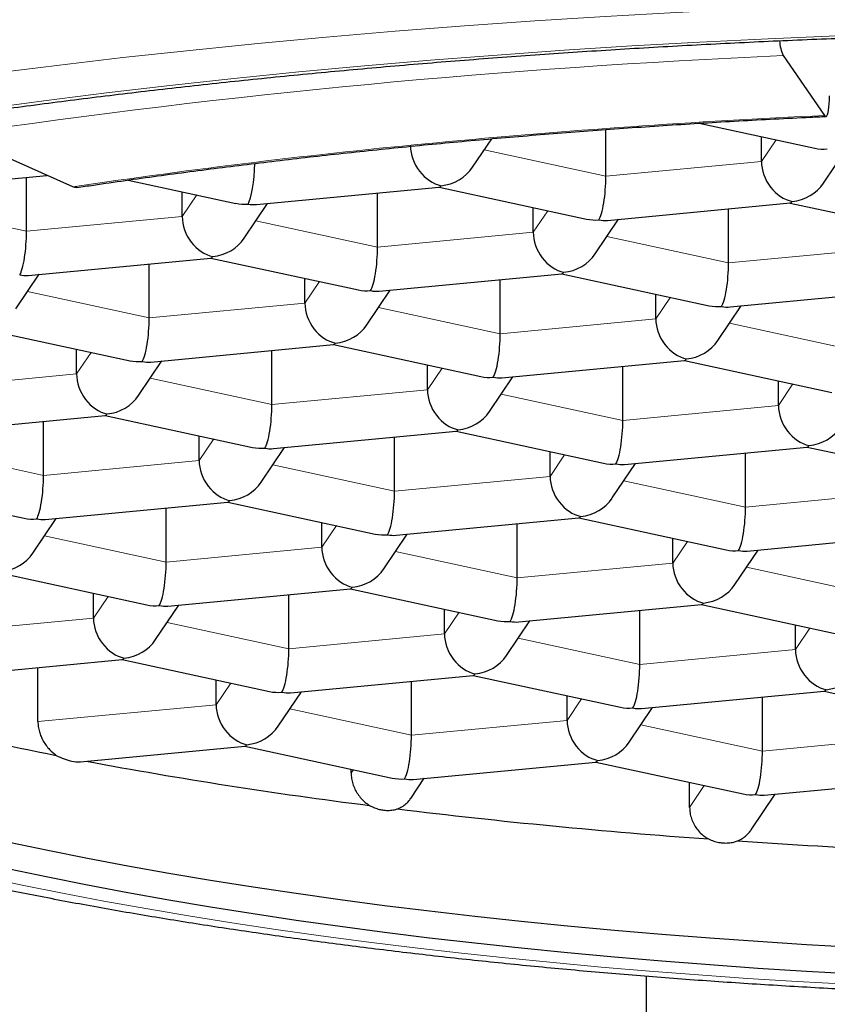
# Model space of a CAD drawing. Header units: millimetres. Extents: x 8 to 600, y 12 to 470.
# Tile 23 of 38: x 309.62 to 312.54, y 403.47 to 407.03. Entities that reach past the tile are written whole.
import ezdxf

# ---------------------------------------------------------------- set-up
doc = ezdxf.new("R2010")
doc.units = ezdxf.units.MM

msp = doc.modelspace()

# ---------------------------------------------------------------- linework, layer by layer
at = {"color": 7, "linetype": 'Continuous', "lineweight": 30}
for p, q in [((312.3804, 406.8994), (312.53, 406.6828)), ((312.0758, 406.6548), (312.4953, 406.5641)), ((311.7379, 406.4629), (311.7379, 406.6321)), ((309.8074, 406.4244), (309.3806, 406.6147)), ((311.2557, 406.4955), (311.3252, 406.5989)), ((312.3017, 406.5164), (312.3017, 406.606)), ((312.5266, 406.4383), (312.6108, 406.5635)), ((309.2017, 406.4178), (309.7134, 406.4663)), ((309.6402, 406.2638), (309.6402, 406.4594)), ((310.0081, 406.4492), (310.3976, 406.365)), ((310.2039, 406.3173), (310.2039, 406.4069)), ((310.4727, 406.3606), (311.1347, 406.4234)), ((311.134, 406.4234), (311.6685, 406.3079)), ((310.9111, 406.2066), (310.9111, 406.4022)), ((310.4289, 406.2392), (310.513, 406.3644)), ((311.4749, 406.2601), (311.4749, 406.3497)), ((311.7436, 406.3034), (312.4057, 406.3663)), ((312.1821, 406.1494), (312.1821, 406.345)), ((312.405, 406.3662), (312.9395, 406.2507)), ((311.6998, 406.182), (311.784, 406.3072)), ((309.6459, 406.1043), (310.3079, 406.1671)), ((310.3072, 406.1671), (310.8418, 406.0516)), ((310.0843, 405.9503), (310.0843, 406.1459)), ((309.6021, 405.9829), (309.6862, 406.1081)), ((310.6481, 406.0038), (310.6481, 406.0934)), ((310.9168, 406.0471), (311.5789, 406.11)), ((311.3553, 405.8931), (311.3553, 406.0887)), ((311.5782, 406.1099), (312.1127, 405.9944)), ((310.8731, 405.9257), (310.9572, 406.051)), ((312.1878, 405.9899), (312.8498, 406.0528)), ((311.919, 405.9467), (311.919, 406.0362)), ((312.144, 405.8685), (312.2281, 405.9938)), ((309.4805, 405.9108), (310.015, 405.7953)), ((309.8213, 405.7475), (309.8213, 405.8371)), ((310.09, 405.7908), (310.7521, 405.8537)), ((310.5285, 405.6369), (310.5285, 405.8325)), ((310.7514, 405.8536), (311.2859, 405.7381)), ((310.0463, 405.6694), (310.1304, 405.7947)), ((311.0922, 405.6904), (311.0922, 405.78)), ((311.361, 405.7337), (312.023, 405.7965)), ((311.7994, 405.5797), (311.7994, 405.7753)), ((312.0223, 405.7964), (312.5569, 405.6809)), ((311.3172, 405.6122), (311.4013, 405.7375)), ((312.3632, 405.6332), (312.3632, 405.7228)), ((309.2632, 405.5346), (309.9253, 405.5974)), ((309.9246, 405.5973), (310.4591, 405.4818)), ((309.7017, 405.3806), (309.7017, 405.5762)), ((310.2654, 405.4341), (310.2654, 405.5237)), ((310.5342, 405.4774), (311.1962, 405.5402)), ((310.9726, 405.3234), (310.9726, 405.519)), ((311.1956, 405.5402), (311.7301, 405.4246)), ((310.4904, 405.356), (310.5745, 405.4812)), ((311.8051, 405.4202), (312.4672, 405.483)), ((312.4665, 405.483), (313.001, 405.3675)), ((311.5364, 405.3769), (311.5364, 405.4665)), ((312.2436, 405.2662), (312.2436, 405.4618)), ((311.7614, 405.2988), (311.8455, 405.424)), ((309.0978, 405.341), (309.6323, 405.2255)), ((309.7074, 405.2211), (310.3694, 405.2839)), ((310.1459, 405.0671), (310.1459, 405.2627)), ((310.3688, 405.2839), (310.9033, 405.1684)), ((310.9783, 405.1639), (311.6404, 405.2268)), ((311.6397, 405.2267), (312.1742, 405.1112)), ((309.6636, 405.0997), (309.7477, 405.2249)), ((310.7096, 405.1206), (310.7096, 405.2102)), ((311.4168, 405.0099), (311.4168, 405.2055)), ((310.9346, 405.0425), (311.0187, 405.1677)), ((312.2493, 405.1067), (312.9113, 405.1696)), ((311.9805, 405.0634), (311.9805, 405.153)), ((312.2055, 404.9853), (312.2896, 405.1106)), ((309.542, 405.0276), (310.0765, 404.9121)), ((309.8828, 404.8643), (309.8828, 404.9539)), ((310.1515, 404.9076), (310.8136, 404.9705)), ((310.59, 404.7536), (310.59, 404.9492)), ((310.8129, 404.9704), (311.3474, 404.8549)), ((310.1078, 404.7862), (310.1919, 404.9115)), ((311.4225, 404.8505), (312.0845, 404.9133)), ((312.0839, 404.9132), (312.6184, 404.7977)), ((311.1537, 404.8072), (311.1537, 404.8967)), ((311.861, 404.6965), (311.861, 404.8921)), ((311.3787, 404.729), (311.4628, 404.8543)), ((312.4247, 404.75), (312.4247, 404.8396)), ((309.3248, 404.6513), (309.9868, 404.7142)), ((309.9861, 404.7141), (310.5206, 404.5986)), ((309.6816, 404.4896), (309.6816, 404.6852)), ((310.5957, 404.5942), (311.2578, 404.657)), ((311.2571, 404.6569), (311.7916, 404.5414)), ((310.327, 404.5509), (310.327, 404.6405)), ((311.0342, 404.4402), (311.0342, 404.6358)), ((310.5519, 404.4727), (310.6361, 404.598)), ((311.8666, 404.537), (312.5287, 404.5998)), ((312.528, 404.5998), (313.0625, 404.4843)), ((311.5979, 404.4937), (311.5979, 404.5833)), ((312.3051, 404.383), (312.3051, 404.5786)), ((311.8229, 404.4156), (311.907, 404.5408)), ((309.8358, 404.3442), (310.431, 404.4007)), ((310.4303, 404.4007), (310.9648, 404.2851)), ((311.0399, 404.2807), (311.7019, 404.3435)), ((311.7012, 404.3435), (312.2357, 404.228)), ((310.8158, 404.3039), (310.8158, 404.3173)), ((311.0314, 404.2119), (311.0802, 404.2845)), ((312.0413, 404.1791), (312.0413, 404.27)), ((312.3108, 404.2235), (312.9729, 404.2864)), ((312.2645, 404.0984), (312.3511, 404.2274)), ((311.8841, 403.5691), (311.8841, 402.5882))]:
    msp.add_line(p, q, dxfattribs=at)
at = {"color": 8, "linetype": 'Continuous', "lineweight": 0}
for p, q in [((312.3017, 406.5164), (312.3542, 406.5946)), ((311.2977, 406.558), (311.7379, 406.4629)), ((311.7379, 406.4629), (312.3017, 406.5164)), ((310.2039, 406.3173), (310.2565, 406.3955)), ((309.2, 406.3589), (309.6402, 406.2638)), ((311.4749, 406.2601), (311.5274, 406.3384)), ((309.6402, 406.2638), (310.2039, 406.3173)), ((310.4709, 406.3017), (310.9111, 406.2066)), ((310.9111, 406.2066), (311.4749, 406.2601)), ((311.7419, 406.2446), (312.1821, 406.1494)), ((312.1821, 406.1494), (312.7458, 406.2029)), ((310.6481, 406.0038), (310.7006, 406.0821)), ((309.6441, 406.0455), (310.0843, 405.9503)), ((311.919, 405.9467), (311.9716, 406.0249)), ((310.0843, 405.9503), (310.6481, 406.0038)), ((310.9151, 405.9883), (311.3553, 405.8931)), ((311.3553, 405.8931), (311.919, 405.9467)), ((312.186, 405.9311), (312.6262, 405.836)), ((309.8213, 405.7475), (309.8738, 405.8258)), ((311.0922, 405.6904), (311.1448, 405.7686)), ((309.2576, 405.694), (309.8213, 405.7475)), ((310.0883, 405.732), (310.5285, 405.6369)), ((310.5285, 405.6369), (311.0922, 405.6904)), ((312.3632, 405.6332), (312.4157, 405.7114)), ((311.3592, 405.6748), (311.7994, 405.5797)), ((311.7994, 405.5797), (312.3632, 405.6332)), ((310.2654, 405.4341), (310.318, 405.5123)), ((309.2615, 405.4757), (309.7017, 405.3806)), ((311.5364, 405.3769), (311.5889, 405.4551)), ((309.7017, 405.3806), (310.2654, 405.4341)), ((310.5324, 405.4185), (310.9726, 405.3234)), ((310.9726, 405.3234), (311.5364, 405.3769)), ((311.8034, 405.3614), (312.2436, 405.2662)), ((312.2436, 405.2662), (312.8073, 405.3197)), ((310.7096, 405.1206), (310.7621, 405.1989)), ((309.7057, 405.1622), (310.1459, 405.0671)), ((310.1459, 405.0671), (310.7096, 405.1206)), ((311.9805, 405.0634), (312.0331, 405.1417)), ((310.9766, 405.1051), (311.4168, 405.0099)), ((311.4168, 405.0099), (311.9805, 405.0634)), ((312.2475, 405.0479), (312.6877, 404.9528)), ((309.8828, 404.8643), (309.9353, 404.9426)), ((311.1537, 404.8072), (311.2063, 404.8854)), ((309.3191, 404.8108), (309.8828, 404.8643)), ((310.1498, 404.8488), (310.59, 404.7536)), ((310.59, 404.7536), (311.1537, 404.8072)), ((312.4247, 404.75), (312.4772, 404.8282)), ((311.4207, 404.7916), (311.861, 404.6965)), ((311.861, 404.6965), (312.4247, 404.75)), ((310.327, 404.5509), (310.3795, 404.6291)), ((309.6816, 404.4896), (310.327, 404.5509)), ((311.5979, 404.4937), (311.6504, 404.5719)), ((310.594, 404.5353), (311.0342, 404.4402)), ((311.0342, 404.4402), (311.5979, 404.4937)), ((311.8649, 404.4781), (312.3051, 404.383)), ((312.3051, 404.383), (312.8688, 404.4365)), ((310.8158, 404.3039), (310.8237, 404.3156)), ((312.0413, 404.1791), (312.0946, 404.2585))]:
    msp.add_line(p, q, dxfattribs=at)
at = {"color": 8, "linetype": 'Continuous', "lineweight": 0, "flags": 128}
for points in [[(312.772, 407.0888), (312.5113, 407.0796), (312.2516, 407.0686), (311.9932, 407.0559), (311.7361, 407.0414), (311.4805, 407.0252), (311.2267, 407.0073), (310.9748, 406.9877), (310.725, 406.9663), (310.4774, 406.9433), (310.2322, 406.9186), (309.9896, 406.8922), (309.7497, 406.8642), (309.5128, 406.8346), (309.2789, 406.8034), (309.0483, 406.7707), (308.8211, 406.7363), (308.5974, 406.7005), (308.3774, 406.6631), (308.1613, 406.6243), (307.9492, 406.584), (307.7412, 406.5423), (307.5375, 406.4992), (307.3382, 406.4547)], [(312.5743, 406.9708), (312.3256, 406.9603), (312.078, 406.9481), (311.8318, 406.9343), (311.5871, 406.9187), (311.344, 406.9016), (311.1027, 406.8828), (310.8635, 406.8623), (310.6263, 406.8403), (310.3915, 406.8166), (310.1592, 406.7914), (309.9295, 406.7646), (309.7026, 406.7362), (309.4786, 406.7063), (309.2577, 406.6749), (309.0401, 406.6421), (308.8259, 406.6077), (308.6152, 406.572), (308.4082, 406.5348), (308.205, 406.4962), (308.0059, 406.4562), (307.8108, 406.415), (307.6199, 406.3724), (307.4335, 406.3285)], [(309.4815, 403.9276), (309.6247, 403.8974), (309.7709, 403.8683), (309.92, 403.8401), (310.0719, 403.813), (310.2265, 403.7869), (310.3837, 403.7619), (310.5433, 403.7379), (310.7054, 403.715), (310.8697, 403.6933), (311.0361, 403.6726), (311.2046, 403.6531), (311.3749, 403.6347), (311.5471, 403.6175), (311.721, 403.6015), (311.8964, 403.5866), (312.0732, 403.573), (312.2514, 403.5605), (312.4308, 403.5493), (312.6113, 403.5393)]]:
    msp.add_lwpolyline(points, dxfattribs=at)
at = {"color": 7, "linetype": 'Continuous', "lineweight": 30, "flags": 128}
for points in [[(312.53, 406.6828), (312.5328, 406.68), (312.5355, 406.6797), (312.538, 406.6818), (312.5404, 406.6863), (312.5425, 406.6931), (312.5443, 406.702), (312.5457, 406.7129), (312.5468, 406.7254), (312.5474, 406.7392), (312.5476, 406.754)], [(309.8223, 406.4221), (309.8153, 406.4221), (309.8074, 406.4244)], [(309.5776, 404.054), (309.7178, 404.0245), (309.8609, 403.9959), (310.0068, 403.9684), (310.1555, 403.9418), (310.3068, 403.9163), (310.4606, 403.8918), (310.6169, 403.8683), (310.7755, 403.8459), (310.9363, 403.8246), (311.0992, 403.8044), (311.264, 403.7853), (311.4308, 403.7674), (311.5993, 403.7505), (311.7695, 403.7348), (311.9411, 403.7203), (312.1142, 403.7069), (312.2886, 403.6947), (312.4642, 403.6837), (312.6408, 403.6739)], [(309.5776, 403.9574), (309.7178, 403.9279), (309.8609, 403.8993), (310.0068, 403.8718), (310.1555, 403.8452), (310.3068, 403.8197), (310.4606, 403.7952), (310.6169, 403.7717), (310.7755, 403.7494), (310.9363, 403.728), (311.0992, 403.7078), (311.264, 403.6887), (311.4308, 403.6708), (311.5993, 403.6539), (311.7695, 403.6382), (311.9411, 403.6237), (312.1142, 403.6103), (312.2886, 403.5981), (312.4642, 403.5871), (312.6408, 403.5773)]]:
    msp.add_lwpolyline(points, dxfattribs=at)
at = {"color": 7, "linetype": 'Continuous', "lineweight": 30}
for centre, radius, start, end in [((312.5251, 406.9641), 0.1585, 184.0648, 204.0998), ((312.2703, 417.3045), 13.1807, 256.64105, 258.96823), ((313.1018, 421.7527), 17.7061, 259.44361, 262.79789), ((313.7256, 426.7055), 22.6981, 263.0599, 265.91835), ((313.9691, 430.0877), 26.0891, 266.14331, 268.70459)]:
    msp.add_arc(centre, radius, start, end, dxfattribs=at)
at = {"color": 8, "linetype": 'Continuous', "lineweight": 0}
for centre, radius, start, end in [((313.6663, 377.4071), 29.5203, 92.49657, 98.34751), ((313.8652, 377.5343), 29.1791, 92.62271, 95.38855), ((313.408, 382.2835), 24.4079, 95.36695, 98.4831)]:
    msp.add_arc(centre, radius, start, end, dxfattribs=at)
at = {"color": 7, "linetype": 'Continuous', "lineweight": 30}
for centre, major_axis, ratio, start_param, end_param in [((311.1415, 406.5496), (-0.0662, 0.1111), 0.799557, 0.930739, 2.501536), ((312.54, 406.6824), (0.1281, 0.0516), 0.85815, 4.043413, 4.37926), ((310.4423, 406.4833), (0.0075, 0.1262), 0.186685, 3.44852, 4.933075), ((312.4124, 406.4925), (-0.0662, 0.1111), 0.799557, 0.930739, 2.501536), ((311.1415, 406.5496), (0.1281, 0.0516), 0.85815, 4.37926, 5.381365), ((311.7132, 406.4261), (0.0075, 0.1262), 0.186685, 3.44852, 5.019317), ((312.4124, 406.4925), (0.1281, 0.0516), 0.85815, 4.37926, 5.381365), ((311.1415, 406.5496), (0.0075, 0.1262), 0.186685, 3.170512, 3.44852), ((312.4124, 406.4925), (0.0075, 0.1262), 0.186685, 3.170512, 3.44852), ((310.4423, 406.4833), (0.1281, 0.0516), 0.85815, 4.043413, 4.37926), ((310.4423, 406.4833), (-0.0662, 0.1111), 0.799557, 2.501536, 2.779544), ((310.3147, 406.2933), (-0.0662, 0.1111), 0.799557, 0.930739, 2.501536), ((311.7132, 406.4261), (0.1281, 0.0516), 0.85815, 4.043413, 4.37926), ((311.7132, 406.4261), (-0.0662, 0.1111), 0.799557, 2.501536, 2.779544), ((309.6155, 406.227), (0.0075, 0.1262), 0.186685, 3.44852, 5.019317), ((311.5857, 406.2362), (-0.0662, 0.1111), 0.799557, 0.930739, 2.501536), ((310.3147, 406.2933), (0.1281, 0.0516), 0.85815, 4.37926, 5.381365), ((310.8864, 406.1698), (0.0075, 0.1262), 0.186685, 3.44852, 5.019317), ((310.3147, 406.2933), (0.0075, 0.1262), 0.186685, 3.170512, 3.44852), ((311.5857, 406.2362), (0.1281, 0.0516), 0.85815, 4.37926, 5.381365), ((312.1574, 406.1126), (0.0075, 0.1262), 0.186685, 3.44852, 5.019317), ((309.6155, 406.227), (-0.0662, 0.1111), 0.799557, 2.501536, 2.779544), ((311.5857, 406.2362), (0.0075, 0.1262), 0.186685, 3.170512, 3.44852), ((310.8864, 406.1698), (0.1281, 0.0516), 0.85815, 4.043413, 4.37926), ((310.8864, 406.1698), (-0.0662, 0.1111), 0.799557, 2.501536, 2.779544), ((310.7589, 405.9799), (-0.0662, 0.1111), 0.799557, 0.930739, 2.501536), ((312.1574, 406.1126), (0.1281, 0.0516), 0.85815, 4.043413, 4.37926), ((312.1574, 406.1126), (-0.0662, 0.1111), 0.799557, 2.501536, 2.779544), ((310.0596, 405.9135), (0.0075, 0.1262), 0.186685, 3.44852, 5.019317), ((312.0298, 405.9227), (-0.0662, 0.1111), 0.799557, 0.930739, 2.501536), ((310.7589, 405.9799), (0.1281, 0.0516), 0.85815, 4.37926, 5.381365), ((311.3306, 405.8563), (0.0075, 0.1262), 0.186685, 3.44852, 5.019317), ((312.0298, 405.9227), (0.1281, 0.0516), 0.85815, 4.37926, 5.381365), ((310.7589, 405.9799), (0.0075, 0.1262), 0.186685, 3.170512, 3.44852), ((312.0298, 405.9227), (0.0075, 0.1262), 0.186685, 3.170512, 3.44852), ((310.0596, 405.9135), (0.1281, 0.0516), 0.85815, 4.043413, 4.37926), ((310.0596, 405.9135), (-0.0662, 0.1111), 0.799557, 2.501536, 2.779544), ((309.9321, 405.7236), (-0.0662, 0.1111), 0.799557, 0.930739, 2.501536), ((311.3306, 405.8563), (0.1281, 0.0516), 0.85815, 4.043413, 4.37926), ((311.3306, 405.8563), (-0.0662, 0.1111), 0.799557, 2.501536, 2.779544), ((311.203, 405.6664), (-0.0662, 0.1111), 0.799557, 0.930739, 2.501536), ((309.9321, 405.7236), (0.1281, 0.0516), 0.85815, 4.37926, 5.381365), ((310.5038, 405.6001), (0.0075, 0.1262), 0.186685, 3.44852, 5.019317), ((312.474, 405.6092), (-0.0662, 0.1111), 0.799557, 0.930739, 2.501536), ((309.9321, 405.7236), (0.0075, 0.1262), 0.186685, 3.170512, 3.44852), ((311.203, 405.6664), (0.1281, 0.0516), 0.85815, 4.37926, 5.381365), ((311.7747, 405.5429), (0.0075, 0.1262), 0.186685, 3.44852, 5.019317), ((312.474, 405.6092), (0.1281, 0.0516), 0.85815, 4.37926, 5.381365), ((311.203, 405.6664), (0.0075, 0.1262), 0.186685, 3.170512, 3.44852), ((310.5038, 405.6001), (0.1281, 0.0516), 0.85815, 4.043413, 4.37926), ((310.5038, 405.6001), (-0.0662, 0.1111), 0.799557, 2.501536, 2.779544), ((312.474, 405.6092), (0.0075, 0.1262), 0.186685, 3.170512, 3.44852), ((310.3762, 405.4101), (-0.0662, 0.1111), 0.799557, 0.930739, 2.501536), ((311.7747, 405.5429), (0.1281, 0.0516), 0.85815, 4.043413, 4.37926), ((311.7747, 405.5429), (-0.0662, 0.1111), 0.799557, 2.501536, 2.779544), ((309.677, 405.3438), (0.0075, 0.1262), 0.186685, 3.44852, 5.019317), ((311.6472, 405.353), (-0.0662, 0.1111), 0.799557, 0.930739, 2.501536), ((310.3762, 405.4101), (0.1281, 0.0516), 0.85815, 4.37926, 5.381365), ((310.9479, 405.2866), (0.0075, 0.1262), 0.186685, 3.44852, 5.019317), ((311.6472, 405.353), (0.1281, 0.0516), 0.85815, 4.37926, 5.381365), ((310.3762, 405.4101), (0.0075, 0.1262), 0.186685, 3.170512, 3.44852), ((312.2189, 405.2294), (0.0075, 0.1262), 0.186685, 3.44852, 5.019317), ((311.6472, 405.353), (0.0075, 0.1262), 0.186685, 3.170512, 3.44852), ((309.677, 405.3438), (0.1281, 0.0516), 0.85815, 4.043413, 4.37926), ((309.677, 405.3438), (-0.0662, 0.1111), 0.799557, 2.501536, 2.779544), ((310.9479, 405.2866), (0.1281, 0.0516), 0.85815, 4.043413, 4.37926), ((310.9479, 405.2866), (-0.0662, 0.1111), 0.799557, 2.501536, 2.779544), ((310.8204, 405.0967), (-0.0662, 0.1111), 0.799557, 0.930739, 2.501536), ((309.5494, 405.1539), (0.1281, 0.0516), 0.85815, 4.37926, 5.381365), ((312.2189, 405.2294), (0.1281, 0.0516), 0.85815, 4.043413, 4.37926), ((312.2189, 405.2294), (-0.0662, 0.1111), 0.799557, 2.501536, 2.779544), ((310.1211, 405.0303), (0.0075, 0.1262), 0.186685, 3.44852, 5.019317), ((312.0913, 405.0395), (-0.0662, 0.1111), 0.799557, 0.930739, 2.501536), ((310.8204, 405.0967), (0.1281, 0.0516), 0.85815, 4.37926, 5.381365), ((311.3921, 404.9731), (0.0075, 0.1262), 0.186685, 3.44852, 5.019317), ((312.0913, 405.0395), (0.1281, 0.0516), 0.85815, 4.37926, 5.381365), ((310.8204, 405.0967), (0.0075, 0.1262), 0.186685, 3.170512, 3.44852), ((310.1211, 405.0303), (0.1281, 0.0516), 0.85815, 4.043413, 4.37926), ((310.1211, 405.0303), (-0.0662, 0.1111), 0.799557, 2.501536, 2.779544), ((312.0913, 405.0395), (0.0075, 0.1262), 0.186685, 3.170512, 3.44852), ((309.9936, 404.8404), (-0.0662, 0.1111), 0.799557, 0.930739, 2.501536), ((311.3921, 404.9731), (0.1281, 0.0516), 0.85815, 4.043413, 4.37926), ((311.3921, 404.9731), (-0.0662, 0.1111), 0.799557, 2.501536, 2.779544), ((311.2645, 404.7832), (-0.0662, 0.1111), 0.799557, 0.930739, 2.501536), ((309.9936, 404.8404), (0.1281, 0.0516), 0.85815, 4.37926, 5.381365), ((310.5653, 404.7168), (0.0075, 0.1262), 0.186685, 3.44852, 5.019317), ((311.2645, 404.7832), (0.1281, 0.0516), 0.85815, 4.37926, 5.381365), ((312.5355, 404.726), (-0.0662, 0.1111), 0.799557, 0.930739, 2.501536), ((309.9936, 404.8404), (0.0075, 0.1262), 0.186685, 3.170512, 3.44852), ((311.8362, 404.6597), (0.0075, 0.1262), 0.186685, 3.44852, 5.019317), ((311.2645, 404.7832), (0.0075, 0.1262), 0.186685, 3.170512, 3.44852), ((312.5355, 404.726), (0.1281, 0.0516), 0.85815, 4.37926, 5.381365), ((310.5653, 404.7168), (0.1281, 0.0516), 0.85815, 4.043413, 4.37926), ((310.5653, 404.7168), (-0.0662, 0.1111), 0.799557, 2.501536, 2.779544), ((312.5355, 404.726), (0.0075, 0.1262), 0.186685, 3.170512, 3.44852), ((310.4377, 404.5269), (-0.0662, 0.1111), 0.799557, 0.930739, 2.501536), ((311.8362, 404.6597), (0.1281, 0.0516), 0.85815, 4.043413, 4.37926), ((311.8362, 404.6597), (-0.0662, 0.1111), 0.799557, 2.501536, 2.779544), ((311.7087, 404.4698), (-0.0662, 0.1111), 0.799557, 0.930739, 2.501536), ((310.4377, 404.5269), (0.1281, 0.0516), 0.85815, 4.37926, 5.381365), ((311.0094, 404.4034), (0.0075, 0.1262), 0.186685, 3.44852, 5.019317), ((311.7087, 404.4698), (0.1281, 0.0516), 0.85815, 4.37926, 5.381365), ((310.4377, 404.5269), (0.0075, 0.1262), 0.186685, 3.170512, 3.44852), ((312.2804, 404.3462), (0.0075, 0.1262), 0.186685, 3.44852, 5.019317), ((311.7087, 404.4698), (0.0075, 0.1262), 0.186685, 3.170512, 3.44852), ((311.0094, 404.4034), (0.1281, 0.0516), 0.85815, 4.043413, 4.37926), ((311.0094, 404.4034), (-0.0662, 0.1111), 0.799557, 2.501536, 2.779544), ((312.2804, 404.3462), (0.1281, 0.0516), 0.85815, 4.043413, 4.37926), ((312.2804, 404.3462), (-0.0662, 0.1111), 0.799557, 2.501536, 2.779544)]:
    msp.add_ellipse(centre, major_axis=major_axis, ratio=ratio, start_param=start_param, end_param=end_param, dxfattribs=at)
at = {"color": 8, "linetype": 'Continuous', "lineweight": 0}
msp.add_open_spline([(314, 368.2038), (313.1594, 368.2207), (311.4783, 368.2546), (308.9806, 368.5296), (306.5359, 368.9805), (304.4242, 369.5422), (302.6656, 370.1992), (301.268, 370.9196), (299.9892, 371.7765), (298.8368, 372.7615), (297.8133, 373.8607), (296.7719, 375.264), (295.779, 377.015), (294.8966, 379.1395), (294.2178, 381.3887), (293.7119, 383.733), (293.3473, 386.1511), (293.1074, 388.6193), (292.9722, 391.1228), (292.9393, 393.6391), (293.0007, 396.1608), (293.1655, 398.6683), (293.4365, 401.1496), (293.833, 403.5831), (294.3689, 405.9494), (295.0708, 408.2269), (295.9618, 410.386), (297.0595, 412.4054), (298.4023, 414.2349), (299.5221, 415.4512), (300.2282, 416.0104), (300.3363, 416.096)], degree=3, knots=[0, 0, 0, 0, 0.038198, 0.076394, 0.114591, 0.152778, 0.178249, 0.203703, 0.229162, 0.254618, 0.280093, 0.305557, 0.34375, 0.381948, 0.420127, 0.458333, 0.496546, 0.534832, 0.572957, 0.611238, 0.649269, 0.68752, 0.725749, 0.763899, 0.802143, 0.840342, 0.878542, 0.916721, 0.954917, 0.993097, 1, 1, 1, 1], dxfattribs=at)
at = {"color": 7, "linetype": 'Continuous', "lineweight": 30}
for points, knots in [([(304.6252, 404.7487), (304.6252, 404.7547), (304.6252, 404.7703), (304.6275, 404.7955), (304.6319, 404.8243), (304.6383, 404.8528), (304.6466, 404.881), (304.6567, 404.909), (304.6685, 404.9369), (304.682, 404.9646), (304.6973, 404.9925), (304.7144, 405.0205), (304.7332, 405.0486), (304.7539, 405.077), (304.7764, 405.1056), (304.8008, 405.1345), (304.8271, 405.1635), (304.8553, 405.1929), (304.8856, 405.2224), (304.9178, 405.2522), (304.952, 405.2821), (304.9882, 405.3122), (305.0265, 405.3425), (305.0668, 405.3728), (305.1091, 405.4033), (305.1534, 405.4339), (305.1998, 405.4645), (305.2482, 405.4952), (305.2986, 405.5258), (305.3511, 405.5565), (305.4056, 405.5872), (305.462, 405.6178), (305.5205, 405.6483), (305.581, 405.6788), (305.6434, 405.7092), (305.7078, 405.7394), (305.7741, 405.7695), (305.8424, 405.7995), (305.9125, 405.8293), (305.9846, 405.859), (306.0585, 405.8884), (306.1343, 405.9177), (306.2119, 405.9467), (306.2914, 405.9755), (306.3726, 406.0041), (306.4556, 406.0324), (306.5404, 406.0604), (306.6269, 406.0882), (306.7151, 406.1157), (306.805, 406.1428), (306.8966, 406.1697), (306.9898, 406.1963), (307.0847, 406.2225), (307.1811, 406.2484), (307.2791, 406.274), (307.3787, 406.2992), (307.4798, 406.3241), (307.5824, 406.3486), (307.6864, 406.3727), (307.792, 406.3965), (307.8989, 406.4198), (308.0073, 406.4428), (308.117, 406.4654), (308.2281, 406.4875), (308.3405, 406.5093), (308.4542, 406.5306), (308.5691, 406.5515), (308.6853, 406.572), (308.8027, 406.592), (308.9213, 406.6116), (309.0411, 406.6308), (309.162, 406.6495), (309.284, 406.6677), (309.4071, 406.6855), (309.5312, 406.7028), (309.6563, 406.7196), (309.7824, 406.736), (309.9095, 406.7519), (310.0375, 406.7673), (310.1664, 406.7822), (310.2962, 406.7966), (310.4269, 406.8105), (310.5583, 406.8239), (310.6905, 406.8369), (310.8235, 406.8493), (310.9572, 406.8612), (311.0916, 406.8726), (311.2266, 406.8834), (311.3623, 406.8938), (311.4985, 406.9037), (311.6354, 406.913), (311.7727, 406.9218), (311.9106, 406.93), (312.049, 406.9378), (312.1877, 406.945), (312.3269, 406.9517), (312.4665, 406.9578), (312.6065, 406.9634), (312.7467, 406.9685), (312.8872, 406.973), (313.028, 406.977), (313.169, 406.9805), (313.3102, 406.9834), (313.4515, 406.9858), (313.593, 406.9876), (313.7346, 406.9889), (313.8762, 406.9897), (314.0178, 406.9899), (314.1595, 406.9895), (314.3011, 406.9886), (314.4426, 406.9872), (314.5841, 406.9852), (314.7254, 406.9827), (314.8665, 406.9797), (315.0075, 406.9761), (315.1482, 406.972), (315.2886, 406.9673), (315.4288, 406.9621), (315.5687, 406.9563), (315.7082, 406.95), (315.8473, 406.9432), (315.986, 406.9359), (316.1242, 406.928), (316.262, 406.9196), (316.3992, 406.9107), (316.5359, 406.9012), (316.6721, 406.8912), (316.8076, 406.8807), (316.9425, 406.8697), (317.0767, 406.8582), (317.2102, 406.8462), (317.343, 406.8336), (317.4751, 406.8206), (317.6063, 406.807), (317.7368, 406.793), (317.8664, 406.7784), (317.9951, 406.7634), (318.1229, 406.7479), (318.2498, 406.7319), (318.3757, 406.7154), (318.5006, 406.6984), (318.6244, 406.681), (318.7473, 406.6631), (318.869, 406.6447), (318.9897, 406.6259), (319.1092, 406.6066), (319.2275, 406.5869), (319.3447, 406.5668), (319.4606, 406.5462), (319.5753, 406.5252), (319.6887, 406.5037), (319.8008, 406.4818), (319.9116, 406.4596), (320.021, 406.4369), (320.1291, 406.4138), (320.2357, 406.3903), (320.3409, 406.3665), (320.4447, 406.3422), (320.5469, 406.3176), (320.6477, 406.2926), (320.7469, 406.2673), (320.8446, 406.2416), (320.9407, 406.2156), (321.0352, 406.1892), (321.1281, 406.1626), (321.2193, 406.1356), (321.3089, 406.1083), (321.3967, 406.0807), (321.4828, 406.0528), (321.5516, 406.0299), (321.5916, 406.0162), (321.6038, 406.012)], [0, 0, 0, 0, 0.004682, 0.012173, 0.019541, 0.02668, 0.033559, 0.040194, 0.046619, 0.052873, 0.058991, 0.065002, 0.070928, 0.076788, 0.082599, 0.088373, 0.094119, 0.099845, 0.105558, 0.111264, 0.116965, 0.122666, 0.128368, 0.134073, 0.139784, 0.1455, 0.151224, 0.156956, 0.162696, 0.168444, 0.174202, 0.179968, 0.185743, 0.191526, 0.197318, 0.203117, 0.208925, 0.21474, 0.220562, 0.226391, 0.232227, 0.238069, 0.243918, 0.249772, 0.255631, 0.261496, 0.267366, 0.273241, 0.27912, 0.285003, 0.29089, 0.296781, 0.302676, 0.308574, 0.314475, 0.32038, 0.326287, 0.332198, 0.33811, 0.344026, 0.349944, 0.355864, 0.361786, 0.36771, 0.373636, 0.379564, 0.385494, 0.391425, 0.397358, 0.403292, 0.409228, 0.415165, 0.421103, 0.427043, 0.432984, 0.438926, 0.444869, 0.450813, 0.456757, 0.462703, 0.46865, 0.474597, 0.480545, 0.486494, 0.492443, 0.498393, 0.504344, 0.510295, 0.516247, 0.522199, 0.528152, 0.534105, 0.540059, 0.546013, 0.551967, 0.557922, 0.563877, 0.569832, 0.575788, 0.581743, 0.587699, 0.593655, 0.599612, 0.605568, 0.611524, 0.617481, 0.623437, 0.629394, 0.635351, 0.641307, 0.647264, 0.65322, 0.659177, 0.665133, 0.67109, 0.677046, 0.683001, 0.688957, 0.694913, 0.700868, 0.706823, 0.712778, 0.718732, 0.724686, 0.73064, 0.736593, 0.742546, 0.748498, 0.75445, 0.760401, 0.766352, 0.772302, 0.778251, 0.7842, 0.790148, 0.796096, 0.802042, 0.807988, 0.813933, 0.819877, 0.82582, 0.831762, 0.837703, 0.843643, 0.849582, 0.855519, 0.861455, 0.86739, 0.873323, 0.879254, 0.885184, 0.891113, 0.897039, 0.902964, 0.908886, 0.914807, 0.920725, 0.926641, 0.932555, 0.938466, 0.944374, 0.950279, 0.956181, 0.96208, 0.967976, 0.973868, 0.979757, 0.985641, 0.991522, 0.997398, 1, 1, 1, 1]), ([(309.8223, 406.4221), (309.8424, 406.4251), (309.9006, 406.4338), (309.9977, 406.4479), (310.1141, 406.4641), (310.2314, 406.4798), (310.3497, 406.495), (310.4689, 406.5098), (310.5891, 406.5241), (310.7101, 406.5379), (310.832, 406.5511), (310.9547, 406.5639), (311.0781, 406.5762), (311.2023, 406.5879), (311.3273, 406.5992), (311.4529, 406.6099), (311.5792, 406.6202), (311.7061, 406.6299), (311.8336, 406.639), (311.9616, 406.6477), (312.0902, 406.6558), (312.2192, 406.6634), (312.3488, 406.6705), (312.454, 406.6758), (312.516, 406.6787), (312.5347, 406.6795)], [0, 0, 0, 0, 0.0239729, 0.069488, 0.1150067, 0.1605295, 0.2060563, 0.2515867, 0.2971207, 0.3426579, 0.3881983, 0.4337416, 0.4792876, 0.5248363, 0.5703874, 0.6159408, 0.6614963, 0.7070539, 0.7526134, 0.7981746, 0.8437375, 0.8893018, 0.9348676, 0.9804347, 1, 1, 1, 1]), ([(306.5038, 405.4905), (306.5082, 405.4779), (306.5177, 405.4505), (306.5347, 405.4092), (306.5545, 405.3661), (306.5763, 405.3233), (306.6003, 405.2808), (306.6264, 405.2385), (306.6548, 405.1965), (306.6854, 405.1546), (306.7185, 405.113), (306.7539, 405.0715), (306.7917, 405.0303), (306.8321, 404.9893), (306.875, 404.9485), (306.9204, 404.9081), (306.9683, 404.8681), (307.0185, 404.8285), (307.0711, 404.7895), (307.1259, 404.7511), (307.1827, 404.7133), (307.2416, 404.6762), (307.3023, 404.6399), (307.3648, 404.6043), (307.4291, 404.5694), (307.495, 404.5352), (307.5625, 404.5018), (307.6315, 404.469), (307.7022, 404.4369), (307.7743, 404.4055), (307.8479, 404.3747), (307.9231, 404.3445), (307.9997, 404.3149), (308.0777, 404.2858), (308.1572, 404.2574), (308.2381, 404.2294), (308.3205, 404.2021), (308.4042, 404.1752), (308.4894, 404.1489), (308.5759, 404.1231), (308.6638, 404.0978), (308.753, 404.073), (308.8436, 404.0487), (308.9355, 404.025), (309.0287, 404.0017), (309.1232, 403.9789), (309.2189, 403.9566), (309.3159, 403.9348), (309.4141, 403.9135), (309.5135, 403.8927), (309.6141, 403.8724), (309.7158, 403.8526), (309.8186, 403.8332), (309.9226, 403.8144), (310.0277, 403.7961), (310.1338, 403.7783), (310.2409, 403.761), (310.349, 403.7442), (310.4582, 403.7279), (310.5682, 403.7121), (310.6792, 403.6968), (310.7911, 403.6821), (310.9039, 403.6679), (311.0175, 403.6542), (311.1319, 403.641), (311.247, 403.6283), (311.363, 403.6162), (311.4796, 403.6046), (311.5969, 403.5935), (311.7149, 403.583), (311.8335, 403.573), (311.9527, 403.5635), (312.0725, 403.5546), (312.1928, 403.5462), (312.3135, 403.5384), (312.4348, 403.5311), (312.5564, 403.5243), (312.6785, 403.5181), (312.8009, 403.5125), (312.9237, 403.5074), (313.0467, 403.5028), (313.17, 403.4989), (313.2936, 403.4954), (313.4173, 403.4925), (313.5412, 403.4902), (313.6652, 403.4884), (313.7893, 403.4872), (313.9135, 403.4865), (314.0377, 403.4864), (314.1619, 403.4869), (314.286, 403.4879), (314.41, 403.4894), (314.534, 403.4915), (314.6578, 403.4942), (314.7814, 403.4974), (314.9048, 403.5012), (315.0279, 403.5055), (315.1508, 403.5104), (315.2733, 403.5158), (315.3955, 403.5218), (315.5173, 403.5284), (315.6387, 403.5354), (315.7596, 403.543), (315.8801, 403.5512), (316, 403.5599), (316.1194, 403.5692), (316.2382, 403.5789), (316.3566, 403.5893), (316.4559, 403.5985), (316.5547, 403.608), (316.6527, 403.6178), (316.7685, 403.63), (316.8835, 403.6427), (316.9977, 403.656), (317.1112, 403.6697), (317.2237, 403.684), (317.3354, 403.6988), (317.4462, 403.7141), (317.5561, 403.73), (317.665, 403.7463), (317.7729, 403.7632), (317.8798, 403.7805), (317.9856, 403.7984), (318.0904, 403.8167), (318.1941, 403.8356), (318.2967, 403.855), (318.3982, 403.8748), (318.4985, 403.8951), (318.5976, 403.916), (318.6954, 403.9373), (318.7921, 403.9591), (318.8875, 403.9814), (318.9816, 404.0042), (319.0745, 404.0275), (319.166, 404.0513), (319.2562, 404.0756), (319.3451, 404.1003), (319.4326, 404.1256), (319.5187, 404.1514), (319.6034, 404.1776), (319.6867, 404.2044), (319.7686, 404.2317), (319.8491, 404.2596), (319.9282, 404.288), (320.0058, 404.3169), (320.0819, 404.3464), (320.1565, 404.3765), (320.2297, 404.4072), (320.3014, 404.4385), (320.3716, 404.4704), (320.4402, 404.5031), (320.5073, 404.5364), (320.5729, 404.5704), (320.6369, 404.6052), (320.6992, 404.6408), (320.7599, 404.6771), (320.8189, 404.7144), (320.8761, 404.7524), (320.9314, 404.7913), (320.9848, 404.831), (321.036, 404.8716), (321.085, 404.9128), (321.1317, 404.9547), (321.176, 404.9972), (321.2177, 405.0402), (321.2568, 405.0837), (321.2933, 405.1274), (321.3272, 405.1714), (321.3585, 405.2157), (321.3873, 405.2601), (321.4135, 405.3047), (321.4373, 405.3495), (321.4588, 405.3943), (321.4777, 405.4394), (321.4901, 405.4714), (321.4956, 405.4886), (321.4962, 405.4905)], [0, 0, 0, 0, 0.003902, 0.008481, 0.013131, 0.017863, 0.022687, 0.027611, 0.032644, 0.037795, 0.043069, 0.048471, 0.054001, 0.059658, 0.065435, 0.071324, 0.07731, 0.083379, 0.089513, 0.095694, 0.101907, 0.108137, 0.114373, 0.120602, 0.126819, 0.133019, 0.139199, 0.145358, 0.151495, 0.15761, 0.163703, 0.169776, 0.175828, 0.18186, 0.187874, 0.193871, 0.199852, 0.205817, 0.211768, 0.217706, 0.223631, 0.229544, 0.235446, 0.241338, 0.24722, 0.253094, 0.258958, 0.264815, 0.270665, 0.276507, 0.282343, 0.288173, 0.293997, 0.299816, 0.30563, 0.311439, 0.317243, 0.323044, 0.32884, 0.334633, 0.340423, 0.346209, 0.351992, 0.357772, 0.36355, 0.369325, 0.375097, 0.380868, 0.386636, 0.392403, 0.398167, 0.40393, 0.409692, 0.415452, 0.421211, 0.426968, 0.432724, 0.43848, 0.444234, 0.449988, 0.455741, 0.461493, 0.467244, 0.472995, 0.478746, 0.484496, 0.490246, 0.495996, 0.501746, 0.507496, 0.513246, 0.518996, 0.524746, 0.530496, 0.536247, 0.541998, 0.54775, 0.553503, 0.559256, 0.565009, 0.570764, 0.57652, 0.582277, 0.588034, 0.593794, 0.599554, 0.605316, 0.61108, 0.616885, 0.619917, 0.625685, 0.631455, 0.637228, 0.643002, 0.648779, 0.654559, 0.660341, 0.666127, 0.671915, 0.677707, 0.683503, 0.689302, 0.695106, 0.700913, 0.706726, 0.712543, 0.718366, 0.724194, 0.730028, 0.735868, 0.741715, 0.747569, 0.753431, 0.759301, 0.765179, 0.771067, 0.776965, 0.782874, 0.788794, 0.794726, 0.800671, 0.80663, 0.812603, 0.818593, 0.824599, 0.830623, 0.836666, 0.842729, 0.848812, 0.854918, 0.861045, 0.867196, 0.873369, 0.879565, 0.885781, 0.892015, 0.898263, 0.904518, 0.910769, 0.917004, 0.923207, 0.929362, 0.93545, 0.941451, 0.94735, 0.953131, 0.958784, 0.964302, 0.969685, 0.974934, 0.980055, 0.985056, 0.989945, 0.994734, 0.999433, 1, 1, 1, 1]), ([(303.75, 404.6997), (303.7502, 404.6859), (303.7506, 404.6579), (303.7538, 404.6156), (303.759, 404.5728), (303.7663, 404.53), (303.7757, 404.4873), (303.7873, 404.4447), (303.8009, 404.4022), (303.8168, 404.3597), (303.8348, 404.3173), (303.8549, 404.2749), (303.8773, 404.2326), (303.9019, 404.1904), (303.9288, 404.1483), (303.9579, 404.1063), (303.9892, 404.0644), (304.0228, 404.0228), (304.0586, 403.9813), (304.0967, 403.94), (304.1369, 403.8991), (304.1793, 403.8584), (304.2239, 403.818), (304.2705, 403.778), (304.3192, 403.7383), (304.3699, 403.6989), (304.4227, 403.6599), (304.4774, 403.6213), (304.5341, 403.5831), (304.5927, 403.5453), (304.6532, 403.5079), (304.7156, 403.4708), (304.7798, 403.4342), (304.8459, 403.3979), (304.9138, 403.362), (304.9836, 403.3264), (305.0551, 403.2913), (305.1284, 403.2565), (305.2034, 403.2221), (305.2802, 403.1881), (305.3587, 403.1545), (305.439, 403.1212), (305.5209, 403.0883), (305.6046, 403.0558), (305.6899, 403.0237), (305.7769, 402.992), (305.8655, 402.9606), (305.9557, 402.9296), (306.0476, 402.899), (306.141, 402.8688), (306.2361, 402.839), (306.3326, 402.8096), (306.4307, 402.7806), (306.5304, 402.752), (306.6315, 402.7238), (306.7341, 402.696), (306.8382, 402.6687), (306.9438, 402.6417), (307.0507, 402.6152), (307.1591, 402.5891), (307.2688, 402.5634), (307.3799, 402.5381), (307.4924, 402.5133), (307.6061, 402.4889), (307.7212, 402.465), (307.8375, 402.4415), (307.9551, 402.4185), (308.0739, 402.3959), (308.194, 402.3738), (308.3152, 402.3521), (308.4375, 402.3309), (308.561, 402.3102), (308.6856, 402.29), (308.8113, 402.2702), (308.938, 402.2509), (309.0658, 402.2321), (309.1946, 402.2138), (309.3243, 402.1959), (309.455, 402.1786), (309.5867, 402.1618), (309.7192, 402.1454), (309.8526, 402.1296), (309.9869, 402.1142), (310.122, 402.0994), (310.2579, 402.0851), (310.3945, 402.0713), (310.5319, 402.058), (310.67, 402.0452), (310.8087, 402.033), (310.9482, 402.0213), (311.0882, 402.0101), (311.2289, 401.9994), (311.3701, 401.9893), (311.5119, 401.9797), (311.6541, 401.9706), (311.7969, 401.9621), (311.9401, 401.9541), (312.0837, 401.9466), (312.2277, 401.9397), (312.3721, 401.9333), (312.5168, 401.9275), (312.6618, 401.9222), (312.8071, 401.9174), (312.9526, 401.9132), (313.0984, 401.9096), (313.2443, 401.9064), (313.3904, 401.9039), (313.5366, 401.9019), (313.6829, 401.9004), (313.8293, 401.8995), (313.9757, 401.8991), (314.1221, 401.8993), (314.2685, 401.9), (314.4149, 401.9013), (314.5611, 401.9032), (314.7073, 401.9055), (314.8532, 401.9085), (314.9991, 401.9119), (315.1447, 401.916), (315.29, 401.9205), (315.4351, 401.9256), (315.5799, 401.9313), (315.7244, 401.9375), (315.8686, 401.9442), (316.0123, 401.9515), (316.1557, 401.9593), (316.2985, 401.9677), (316.441, 401.9766), (316.5829, 401.986), (316.7243, 401.996), (316.8651, 402.0065), (317.0054, 402.0175), (317.145, 402.029), (317.284, 402.0411), (317.4223, 402.0537), (317.5599, 402.0668), (317.6968, 402.0804), (317.8329, 402.0946), (317.9682, 402.1092), (318.1027, 402.1244), (318.2364, 402.1401), (318.3692, 402.1562), (318.5012, 402.1729), (318.6322, 402.1901), (318.7622, 402.2078), (318.8913, 402.2259), (319.0194, 402.2446), (319.1464, 402.2637), (319.2725, 402.2833), (319.3974, 402.3034), (319.5212, 402.3239), (319.6439, 402.345), (319.7655, 402.3665), (319.8859, 402.3884), (320.005, 402.4108), (320.123, 402.4337), (320.2397, 402.457), (320.3552, 402.4808), (320.4693, 402.505), (320.5822, 402.5297), (320.6937, 402.5548), (320.8039, 402.5803), (320.9126, 402.6063), (321.02, 402.6326), (321.126, 402.6594), (321.2305, 402.6867), (321.3336, 402.7143), (321.4351, 402.7423), (321.5352, 402.7708), (321.6338, 402.7996), (321.7308, 402.8289), (321.8263, 402.8585), (321.9202, 402.8885), (322.0125, 402.919), (322.1033, 402.9498), (322.1924, 402.981), (322.2798, 403.0125), (322.3656, 403.0445), (322.4497, 403.0768), (322.5322, 403.1095), (322.613, 403.1426), (322.692, 403.1761), (322.7693, 403.2099), (322.8449, 403.2441), (322.9187, 403.2787), (322.9907, 403.3137), (323.061, 403.349), (323.1295, 403.3847), (323.1961, 403.4208), (323.261, 403.4573), (323.3239, 403.4941), (323.3851, 403.5314), (323.4443, 403.569), (323.5017, 403.6071), (323.5572, 403.6455), (323.6107, 403.6844), (323.6623, 403.7236), (323.7118, 403.7633), (323.7594, 403.8034), (323.8049, 403.8438), (323.8484, 403.8847), (323.8897, 403.9259), (323.9289, 403.9674), (323.9659, 404.0093), (324.0007, 404.0516), (324.0332, 404.094), (324.0635, 404.1367), (324.0915, 404.1796), (324.1171, 404.2227), (324.1405, 404.2659), (324.1616, 404.3092), (324.1803, 404.3525), (324.1968, 404.3958), (324.2111, 404.4392), (324.2231, 404.4825), (324.2329, 404.5258), (324.2405, 404.569), (324.2459, 404.6121), (324.249, 404.6553), (324.2503, 404.6849), (324.25, 404.7001), (324.2499, 404.7009)], [0, 0, 0, 0, 0.003936, 0.008041, 0.012151, 0.016273, 0.020414, 0.02458, 0.028776, 0.033007, 0.037277, 0.041589, 0.045946, 0.050347, 0.054793, 0.059283, 0.063813, 0.06838, 0.072981, 0.077612, 0.082267, 0.086942, 0.091633, 0.096336, 0.101049, 0.105767, 0.110488, 0.115211, 0.119933, 0.124653, 0.12937, 0.134083, 0.138793, 0.143498, 0.148198, 0.152894, 0.157586, 0.162272, 0.166955, 0.171632, 0.176306, 0.180975, 0.185641, 0.190303, 0.194961, 0.199615, 0.204267, 0.208915, 0.21356, 0.218203, 0.222843, 0.22748, 0.232115, 0.236748, 0.241378, 0.246007, 0.250634, 0.255258, 0.259881, 0.264503, 0.269123, 0.273741, 0.278358, 0.282974, 0.287588, 0.292201, 0.296814, 0.301425, 0.306035, 0.310644, 0.315252, 0.319859, 0.324465, 0.329071, 0.333676, 0.33828, 0.342884, 0.347487, 0.352089, 0.35669, 0.361292, 0.365892, 0.370492, 0.375092, 0.379691, 0.38429, 0.388888, 0.393486, 0.398084, 0.402681, 0.407278, 0.411875, 0.416472, 0.421068, 0.425664, 0.430259, 0.434855, 0.43945, 0.444045, 0.44864, 0.453235, 0.45783, 0.462424, 0.467019, 0.471613, 0.476207, 0.480801, 0.485396, 0.48999, 0.494584, 0.499178, 0.503772, 0.508366, 0.51296, 0.517554, 0.522148, 0.526742, 0.531336, 0.535931, 0.540525, 0.545119, 0.549714, 0.554309, 0.558904, 0.563499, 0.568094, 0.572689, 0.577285, 0.581881, 0.586477, 0.591073, 0.595669, 0.600266, 0.604863, 0.609461, 0.614059, 0.618657, 0.623255, 0.627854, 0.632454, 0.637053, 0.641654, 0.646254, 0.650856, 0.655458, 0.66006, 0.664663, 0.669267, 0.673871, 0.678476, 0.683082, 0.687689, 0.692296, 0.696904, 0.701514, 0.706124, 0.710735, 0.715348, 0.719961, 0.724576, 0.729192, 0.733809, 0.738427, 0.743048, 0.747669, 0.752293, 0.756918, 0.761544, 0.766173, 0.770804, 0.775437, 0.780072, 0.78471, 0.78935, 0.793993, 0.798638, 0.803287, 0.807938, 0.812593, 0.817252, 0.821914, 0.826579, 0.831249, 0.835923, 0.840601, 0.845284, 0.849971, 0.854662, 0.859359, 0.86406, 0.868766, 0.873477, 0.878191, 0.88291, 0.887632, 0.892356, 0.897082, 0.901808, 0.906531, 0.91125, 0.915961, 0.920661, 0.925346, 0.930013, 0.934656, 0.939272, 0.943854, 0.9484, 0.952905, 0.957366, 0.961782, 0.966151, 0.970475, 0.974756, 0.978995, 0.983198, 0.987369, 0.991513, 0.995638, 0.99975, 1, 1, 1, 1]), ([(309.6816, 404.4896), (309.6818, 404.4835), (309.6823, 404.4714), (309.6863, 404.4531), (309.6925, 404.4354), (309.7009, 404.4184), (309.7114, 404.4026), (309.7267, 404.3842), (309.7398, 404.3741), (309.7482, 404.3676)], [0, 0, 0, 0, 0.1255, 0.251031, 0.376156, 0.501344, 0.633544, 0.765812, 1, 1, 1, 1]), ([(309.7482, 404.3675), (309.7575, 404.3628), (309.7765, 404.3531), (309.7953, 404.3485), (309.8049, 404.3461)], [0, 0, 0, 0, 0.4916366, 1, 1, 1, 1]), ([(309.8049, 404.3461), (309.8144, 404.3444), (309.8253, 404.3425), (309.8346, 404.3444), (309.8358, 404.3446)], [0, 0, 0, 0, 0.879408, 1, 1, 1, 1]), ([(310.8158, 404.3039), (310.8161, 404.2973), (310.8167, 404.2841), (310.8215, 404.2643), (310.829, 404.2453), (310.8392, 404.2274), (310.8519, 404.2112), (310.8663, 404.1972), (310.8769, 404.19), (310.882, 404.1865)], [0, 0, 0, 0, 0.1433202, 0.2866507, 0.4298362, 0.5730457, 0.7190212, 0.8650225, 1, 1, 1, 1]), ([(310.9829, 404.1737), (310.9887, 404.1762), (311.0003, 404.1811), (311.0153, 404.1927), (311.0258, 404.2032), (311.0301, 404.2104), (311.0311, 404.2121)], [0, 0, 0, 0, 0.299815, 0.608112, 0.908001, 1, 1, 1, 1]), ([(310.882, 404.1865), (310.888, 404.1835), (310.8999, 404.1775), (310.9174, 404.1721), (310.9354, 404.1687), (310.9538, 404.168), (310.9703, 404.17), (310.9796, 404.1727), (310.9829, 404.1737)], [0, 0, 0, 0, 0.175311, 0.350681, 0.492049, 0.68955, 0.887143, 1, 1, 1, 1]), ([(312.0413, 404.1791), (312.0416, 404.1723), (312.0423, 404.1587), (312.0475, 404.1386), (312.0558, 404.1194), (312.067, 404.1017), (312.081, 404.0859), (312.0956, 404.0736), (312.1058, 404.0676), (312.11, 404.0651)], [0, 0, 0, 0, 0.149051, 0.298104, 0.447134, 0.596168, 0.745634, 0.895102, 1, 1, 1, 1]), ([(312.2144, 404.0577), (312.2203, 404.0604), (312.2324, 404.066), (312.2478, 404.0783), (312.2586, 404.0893), (312.2631, 404.0967), (312.2642, 404.0986)], [0, 0, 0, 0, 0.29799, 0.6046014, 0.9025982, 1, 1, 1, 1]), ([(312.11, 404.0651), (312.1161, 404.0624), (312.1283, 404.0571), (312.1463, 404.0526), (312.1646, 404.0502), (312.1829, 404.0504), (312.2001, 404.053), (312.2102, 404.0563), (312.2144, 404.0577)], [0, 0, 0, 0, 0.1774606, 0.3549195, 0.4977894, 0.6823527, 0.8669559, 1, 1, 1, 1])]:
    msp.add_open_spline(points, degree=3, knots=knots, dxfattribs=at)

doc.saveas('drawing.dxf')
